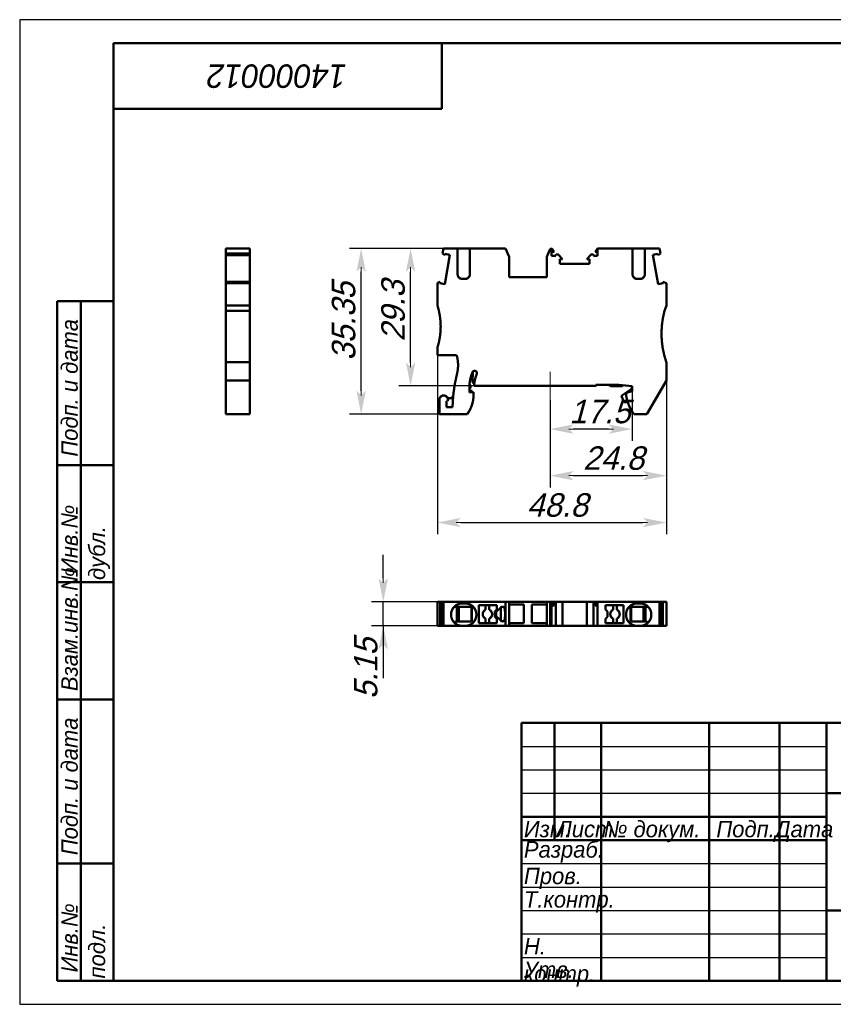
# Model space of a CAD drawing. Header units: millimetres. Extents: x 0 to 297, y 0 to 210.
# Tile 1 of 2: x 0 to 173, y 0 to 210. Entities that reach past the tile are written whole.
import ezdxf

# ---------------------------------------------------------------- set-up
doc = ezdxf.new("R2010")
doc.units = ezdxf.units.MM
doc.styles.add('TextStyle_1', font='T-FLEX Type A.TTF', dxfattribs={"oblique": 15, "height": 5})
doc.dimstyles.new('DIM_ST_1', dxfattribs={"dimtxt": 5, "dimasz": 5, "dimexe": 2.5, "dimexo": 0, "dimtad": 1, "dimrnd": 0.01, "dimdsep": 46, "dimtxsty": 'TextStyle_1', "dimblk": 'Arrow_3_C7_Status', "dimcen": 0.09, "dimclrd": 7, "dimclre": 7, "dimclrt": 7, "dimazin": 0, "dimtfac": 1, "dimtdec": 0, "dimtmove": 0, "dimatfit": 0, "dimldrblk": 'NONE', "dimfxl": 1, "dimtvp": 1, "dimtolj": 1, "dimarcsym": 0})
doc.dimstyles.new('DIM_ST_2', dxfattribs={"dimtxt": 5, "dimasz": 5, "dimexe": 2.5, "dimexo": 0, "dimtad": 1, "dimrnd": 0.01, "dimdsep": 46, "dimtxsty": 'TextStyle_1', "dimblk": 'Arrow_3_C7_Status', "dimcen": 0.09, "dimclrd": 7, "dimclre": 7, "dimclrt": 7, "dimazin": 0, "dimtfac": 1, "dimtdec": 0, "dimtmove": 0, "dimatfit": 0, "dimldrblk": 'NONE', "dimfxl": 1, "dimtvp": 1, "dimtolj": 1, "dimarcsym": 0})

# ---------------------------------------------------------------- blocks, each defined once
blk = doc.blocks.new('Arrow_3_C7_Status')
at = {"color": 7, "lineweight": 0, "flags": 128}
blk.add_lwpolyline([(-1, 0), (-0.8, 0)], dxfattribs=at)
at = {"color": 7}
blk.add_solid([(-1, -0.2), (0, 0), (-0.8, 0), (-1, 0.2)], dxfattribs=at)
blk = doc.blocks.new('*D5')
at = {"color": 7, "lineweight": -2}
for p, q in [((95.96, 161.21), (80.84, 161.21)), ((83.34, 136.91), (83.34, 156.21)), ((96.87, 131.91), (80.84, 131.91))]:
    blk.add_line(p, q, dxfattribs=at)
at = {"layer": 'Defpoints', "color": 0}
for p in [(83.34, 161.21), (95.96, 161.21), (96.87, 131.91)]:
    blk.add_point(p, dxfattribs=at)
at = {"color": 7, "lineweight": -2, "xscale": 5, "yscale": 5, "zscale": 5}
for p, rotation in [((83.34, 161.21), 90), ((83.34, 131.91), 270)]:
    blk.add_blockref('Arrow_3_C7_Status', p, dxfattribs=dict(at, rotation=rotation))
blk = doc.blocks.new('_None')
blk = doc.blocks.new('*D6')
at = {"color": 7, "lineweight": -2}
for p, q in [((137.86, 133.06), (137.86, 110.25)), ((113.06, 128.85), (113.06, 110.25)), ((118.06, 112.75), (132.86, 112.75))]:
    blk.add_line(p, q, dxfattribs=at)
at = {"layer": 'Defpoints', "color": 0}
for p in [(137.86, 133.06), (113.06, 128.85), (137.86, 112.75)]:
    blk.add_point(p, dxfattribs=at)
at = {"color": 7, "lineweight": -2, "xscale": 5, "yscale": 5, "zscale": 5, "rotation": 180}
blk.add_blockref('Arrow_3_C7_Status', (113.06, 112.75), dxfattribs=at)
at = {"color": 7, "lineweight": -2, "xscale": 5, "yscale": 5, "zscale": 5}
blk.add_blockref('Arrow_3_C7_Status', (137.86, 112.75), dxfattribs=at)
blk = doc.blocks.new('*D7')
at = {"color": 7, "lineweight": -2}
for p, q in [((89.06, 140.06), (89.06, 100.25)), ((137.86, 133.06), (137.86, 100.25)), ((94.06, 102.75), (132.86, 102.75))]:
    blk.add_line(p, q, dxfattribs=at)
at = {"layer": 'Defpoints', "color": 0}
for p in [(89.06, 140.06), (137.86, 133.06), (137.86, 102.75)]:
    blk.add_point(p, dxfattribs=at)
at = {"color": 7, "lineweight": -2, "xscale": 5, "yscale": 5, "zscale": 5}
for p, rotation in [((89.06, 102.75), 180), ((137.86, 102.75), 360)]:
    blk.add_blockref('Arrow_3_C7_Status', p, dxfattribs=dict(at, rotation=rotation))
blk = doc.blocks.new('*D8')
at = {"color": 7, "lineweight": -2}
for p, q in [((130.56, 131.86), (130.56, 120.18)), ((113.06, 128.85), (113.06, 120.18)), ((125.56, 122.68), (118.06, 122.68))]:
    blk.add_line(p, q, dxfattribs=at)
at = {"layer": 'Defpoints', "color": 0}
for p in [(130.56, 131.86), (113.06, 128.85), (113.06, 122.68)]:
    blk.add_point(p, dxfattribs=at)
at = {"color": 7, "lineweight": -2, "xscale": 5, "yscale": 5, "zscale": 5, "rotation": 180}
blk.add_blockref('Arrow_3_C7_Status', (113.06, 122.68), dxfattribs=at)
at = {"color": 7, "lineweight": -2, "xscale": 5, "yscale": 5, "zscale": 5}
blk.add_blockref('Arrow_3_C7_Status', (130.56, 122.68), dxfattribs=at)
blk = doc.blocks.new('*D9')
at = {"color": 7, "lineweight": -2}
for p, q in [((95.96, 161.21), (70.29, 161.21)), ((72.79, 130.86), (72.79, 156.21)), ((89.48, 125.86), (70.29, 125.86))]:
    blk.add_line(p, q, dxfattribs=at)
at = {"layer": 'Defpoints', "color": 0}
for p in [(72.79, 161.21), (95.96, 161.21), (89.48, 125.86)]:
    blk.add_point(p, dxfattribs=at)
at = {"color": 7, "lineweight": -2, "xscale": 5, "yscale": 5, "zscale": 5}
for p, rotation in [((72.79, 161.21), 90), ((72.79, 125.86), 270)]:
    blk.add_blockref('Arrow_3_C7_Status', p, dxfattribs=dict(at, rotation=rotation))
blk = doc.blocks.new('*D10')
at = {"color": 7, "lineweight": -2}
for p, q in [((77.51, 90.86), (77.51, 95.86)), ((90.34, 85.86), (75.01, 85.86)), ((77.51, 80.71), (77.51, 85.86)), ((90.34, 80.71), (75.01, 80.71)), ((77.51, 80.71), (77.51, 69.57)), ((77.51, 75.71), (77.51, 70.71))]:
    blk.add_line(p, q, dxfattribs=at)
at = {"layer": 'Defpoints', "color": 0}
for p in [(77.51, 85.86), (90.34, 85.86), (90.34, 80.71)]:
    blk.add_point(p, dxfattribs=at)
at = {"color": 7, "lineweight": -2, "xscale": 5, "yscale": 5, "zscale": 5}
for p, rotation in [((77.51, 85.86), 270), ((77.51, 80.71), 90)]:
    blk.add_blockref('Arrow_3_C7_Status', p, dxfattribs=dict(at, rotation=rotation))
blk = doc.blocks.new('_FR1Страница_1')
at = {"color": 7, "lineweight": 25, "flags": 128}
for points in [[(0, 210), (0, 0)], [(297, 210), (0, 210)], [(107, 55), (172, 55)], [(107, 50), (172, 50)], [(107, 45), (172, 45)], [(107, 30), (172, 30)], [(107, 25), (172, 25)], [(107, 20), (172, 20)], [(107, 15), (172, 15)], [(107, 10), (172, 10)], [(0, 0), (297, 0)]]:
    blk.add_lwpolyline(points, dxfattribs=at)
at = {"color": 7, "lineweight": 50, "flags": 128}
for points in [[(20, 5), (20, 205)], [(20, 205), (292, 205)], [(90, 191), (90, 205)], [(20, 191), (90, 191)], [(8, 5), (8, 150)], [(8, 150), (20, 150)], [(13, 150), (13, 5)], [(8, 115), (20, 115)], [(8, 90), (20, 90)], [(20, 65), (8, 65)], [(107, 5), (107, 60)], [(107, 60), (292, 60)], [(114, 60), (114, 35)], [(124, 60), (124, 5)], [(147, 60), (147, 5)], [(162, 60), (162, 5)], [(172, 60), (172, 5)], [(172, 45), (292, 45)], [(107, 40), (172, 40)], [(107, 35), (172, 35)], [(8, 30), (20, 30)], [(172, 20), (292, 20)], [(20, 5), (8, 5)], [(292, 5), (20, 5)]]:
    blk.add_lwpolyline(points, dxfattribs=at)
at = {"color": 7}
for s, insert, char_height, width, attachment_point, rotation in [('\\pl0.5;{\\fT-FLEX Type A|b0|i1;\\l14000012 \\P}', (55, 198), 5, 72.5, 5, 180), ('\\pl0.5;{\\fT-FLEX Type A|b0|i1;\\l Подп. и дата\\P}', (8.875, 115), 3.5, 36.75, 1, 90), ('\\pl0.5;{\\fT-FLEX Type A|b0|i1;\\l\\P}', (16.5, 132.5), 3.5, 36.75, 5, 90), ('\\pl0.5;{\\fT-FLEX Type A|b0|i1;\\l Инв.№ дубл.\\P}', (8.875, 90), 3.5, 26.75, 1, 90), ('\\pl0.5;{\\fT-FLEX Type A|b0|i1;\\l\\P}', (16.5, 102.5), 3.5, 26.75, 5, 90), ('\\pl0.5;{\\fT-FLEX Type A|b0|i1;\\l Взам.инв.№\\P}', (8.875, 65), 3.5, 26.75, 1, 90), ('\\pl0.5;{\\fT-FLEX Type A|b0|i1;\\l\\P}', (16.5, 77.5), 3.5, 26.75, 5, 90), ('\\pl0.5;{\\fT-FLEX Type A|b0|i1;\\l Подп. и дата\\P}', (8.875, 30), 3.5, 36.75, 1, 90), ('\\pl0.5;{\\fT-FLEX Type A|b0|i1;\\l\\P}', (16.5, 47.5), 3.5, 36.75, 5, 90), ('\\pl0.5;{\\fT-FLEX Type A|b0|i1;\\l Инв.№ подл.\\P}', (8.875, 5), 3.5, 26.75, 1, 90), ('\\pl0.5;{\\fT-FLEX Type A|b0|i1;\\l\\H0.857143x;\\P}', (16.5, 17.5), 3.5, 26.75, 5, 90)]:
    blk.add_mtext(s, dxfattribs=dict(at, insert=insert, char_height=char_height, width=width, attachment_point=attachment_point, rotation=rotation))
at = {"color": 7, "char_height": 3.5}
for s, insert, width, attachment_point in [('{\\fT-FLEX Type A|b0|i1;\\l\\P}', (110.5, 59.125), 8.75, 2), ('{\\fT-FLEX Type A|b0|i1;\\l\\P}', (114, 59.125), 11.75, 1), ('{\\fT-FLEX Type A|b0|i1;\\l \\P}', (124, 59.125), 24.75, 1), ('{\\fT-FLEX Type A|b0|i1;\\l\\P}', (162, 59.125), 11.75, 1), ('{\\fT-FLEX Type A|b0|i1;\\l\\fT-FLEX Type A|b0|i0;\\P}', (110.5, 54.125), 8.75, 2), ('{\\fT-FLEX Type A|b0|i1;\\l\\P}', (114, 54.125), 11.75, 1), ('{\\fT-FLEX Type A|b0|i1;\\l \\P}', (124, 54.125), 24.75, 1), ('{\\fT-FLEX Type A|b0|i1;\\l\\P}', (162, 54.125), 11.75, 1), ('{\\fT-FLEX Type A|b0|i1;\\l\\P}', (110.5, 49.125), 8.75, 2), ('{\\fT-FLEX Type A|b0|i1;\\l\\P}', (114, 49.125), 11.75, 1), ('{\\fT-FLEX Type A|b0|i1;\\l \\P}', (124, 49.125), 24.75, 1), ('{\\fT-FLEX Type A|b0|i1;\\l\\P}', (162, 49.125), 11.75, 1), ('{\\fT-FLEX Type A|b0|i1;\\l \\P}', (110.5, 44.125), 8.75, 2), ('{\\fT-FLEX Type A|b0|i1;\\l\\P}', (114, 44.125), 11.75, 1), ('{\\fT-FLEX Type A|b0|i1;\\l \\P}', (124, 44.125), 24.75, 1), ('{\\fT-FLEX Type A|b0|i1;\\l\\P}', (162, 44.125), 11.75, 1), ('\\pl0.5;{\\fT-FLEX Type A|b0|i1;\\lИзм.\\H0.857143x;\\P}', (107, 39.125), 8.75, 1), ('\\pl0.5;{\\fT-FLEX Type A|b0|i1;\\lЛист\\fT-FLEX Type A|b0|i0;\\H0.857143x;\\P}', (114, 39.125), 11.75, 1), ('\\pl0.5;{\\fT-FLEX Type A|b0|i1;\\l№ докум.\\P}', (124, 39.125), 24.75, 1), ('\\pl0.5;{\\fT-FLEX Type A|b0|i1;\\lПодп.\\P}', (154.5, 39.125), 16.75, 2), ('\\pl0.5;{\\fT-FLEX Type A|b0|i1;\\lДата\\fT-FLEX Type A|b0|i0;\\H0.857143x;\\P}', (167, 39.125), 11.75, 2), ('\\pl0.5;{\\fT-FLEX Type A|b0|i1;\\lРазраб.\\P}', (107, 32.5), 18.75, 4), ('\\pl0.5;{\\fT-FLEX Type A|b0|i1;\\l\\P}', (124, 34.125), 24.75, 1), ('\\pl0.5;{\\fT-FLEX Type A|b0|i1;\\l\\H0.857143x;\\P}', (162, 34.125), 11.75, 1), ('\\pl0.5;{\\fT-FLEX Type A|b0|i1;\\lПров.\\P}', (107, 29.125), 18.75, 1), ('\\pl0.5;{\\fT-FLEX Type A|b0|i1;\\l\\P}', (124, 29.125), 24.75, 1), ('\\pl0.5;{\\fT-FLEX Type A|b0|i1;\\l\\P}', (162, 29.125), 11.75, 1), ('\\pl0.5;{\\fT-FLEX Type A|b0|i1;\\lТ.контр.\\P}', (107, 24.125), 18.75, 1), ('\\pl0.5;{\\fT-FLEX Type A|b0|i1;\\l\\P}', (124, 24.125), 24.75, 1), ('\\pl0.5;{\\fT-FLEX Type A|b0|i1;\\l\\H0.857143x;\\P}', (162, 24.125), 11.75, 1), ('\\pl0.5;{\\fT-FLEX Type A|b0|i1;\\l\\P}', (107, 19.125), 18.75, 1), ('\\pl0.5;{\\fT-FLEX Type A|b0|i1;\\l\\P}', (124, 19.125), 24.75, 1), ('\\pl0.5;{\\fT-FLEX Type A|b0|i1;\\l\\P}', (162, 19.125), 11.75, 1), ('\\pl0.5;{\\fT-FLEX Type A|b0|i1;\\lН. контр.\\P}', (107, 14.125), 18.75, 1), ('\\pl0.5;{\\fT-FLEX Type A|b0|i1;\\l\\P}', (124, 14.125), 24.75, 1), ('\\pl0.5;{\\fT-FLEX Type A|b0|i1;\\l\\H0.857143x;\\P}', (162, 14.125), 11.75, 1), ('\\pl0.5;{\\fT-FLEX Type A|b0|i1;\\lУтв.\\P}', (107, 9.125), 18.75, 1), ('\\pl0.5;{\\fT-FLEX Type A|b0|i1;\\l\\P}', (124, 9.125), 24.75, 1), ('\\pl0.5;{\\fT-FLEX Type A|b0|i1;\\l\\H0.857143x;\\P}', (162, 9.125), 11.75, 1)]:
    blk.add_mtext(s, dxfattribs=dict(at, insert=insert, width=width, attachment_point=attachment_point))
blk = doc.blocks.new('Страница_1')
at = {"color": 7, "lineweight": 50, "flags": 128}
for points in [[(43.911, 161.206), (43.911, 160.155)], [(43.911, 161.206), (49.061, 161.206)], [(43.911, 160.155), (43.911, 159.761)], [(43.911, 160.155), (49.061, 160.155)], [(43.911, 159.761), (49.061, 159.761)], [(43.911, 154.073), (43.911, 159.757)], [(49.061, 161.206), (49.061, 160.155)], [(49.061, 160.155), (49.061, 159.761)], [(49.061, 154.073), (49.061, 159.757)], [(90.149, 160.15), (90.335, 161.206)], [(90.149, 160.15), (90.612, 159.761)], [(90.335, 161.206), (93.361, 161.206)], [(90.612, 159.761), (90.66, 160.03)], [(91.714, 159.844), (90.615, 153.615)], [(90.66, 160.03), (91.714, 159.844)], [(93.361, 161.206), (93.361, 155.706)], [(93.389, 161.206), (94.361, 161.206)], [(94.961, 161.206), (94.361, 161.206)], [(94.961, 161.206), (95.933, 161.206)], [(95.961, 161.206), (103.6, 161.206)], [(95.961, 155.706), (95.961, 161.206)], [(104.361, 159.406), (103.6, 161.206)], [(113.08, 161.106), (112.361, 159.406)], [(113.08, 161.106), (113.411, 161.106)], [(113.411, 161.106), (113.513, 161.106)], [(113.411, 161.106), (113.411, 159.656)], [(113.968, 160.456), (113.411, 160.456)], [(113.411, 159.656), (114.321, 159.656)], [(113.513, 161.106), (113.968, 160.456)], [(115.745, 158.956), (114.833, 159.868)], [(120.877, 158.956), (121.789, 159.868)], [(122.302, 159.656), (123.211, 159.656)], [(122.655, 160.456), (123.18, 161.206)], [(123.211, 160.456), (122.655, 160.456)], [(123.18, 161.206), (123.211, 161.206)], [(130.661, 161.206), (123.211, 161.206)], [(123.211, 161.206), (123.211, 159.656)], [(130.661, 155.706), (130.661, 161.206)], [(131.661, 161.206), (130.689, 161.206)], [(131.661, 161.206), (132.261, 161.206)], [(132.261, 161.206), (133.233, 161.206)], [(136.393, 161.206), (133.261, 161.206)], [(133.261, 161.206), (133.261, 155.706)], [(136.063, 160.03), (135.009, 159.844)], [(136.107, 153.615), (135.009, 159.844)], [(136.11, 159.761), (136.063, 160.03)], [(136.579, 160.155), (136.11, 159.761)], [(136.393, 161.206), (136.579, 160.155)], [(104.361, 159.406), (104.361, 155.106)], [(112.361, 155.106), (112.361, 159.406)], [(115.136, 158.956), (115.136, 157.906)], [(115.745, 158.956), (115.136, 158.956)], [(121.486, 157.906), (115.136, 157.906)], [(121.486, 158.956), (120.877, 158.956)], [(121.486, 157.906), (121.486, 158.956)], [(43.911, 154.069), (49.061, 154.069)], [(43.911, 153.797), (43.911, 154.069)], [(43.911, 149.056), (43.911, 153.797)], [(43.911, 153.797), (49.061, 153.797)], [(49.061, 153.797), (49.061, 154.069)], [(49.061, 149.056), (49.061, 153.797)], [(89.609, 154.069), (89.061, 153.87)], [(89.061, 153.87), (89.061, 149.056)], [(89.561, 153.801), (89.609, 154.069)], [(90.615, 153.615), (89.561, 153.801)], [(94.961, 154.706), (94.361, 154.706)], [(94.961, 154.706), (94.361, 154.706)], [(112.361, 155.106), (104.361, 155.106)], [(132.261, 154.706), (131.661, 154.706)], [(136.107, 153.615), (137.161, 153.801)], [(137.161, 153.801), (137.114, 154.069)], [(137.861, 153.797), (137.114, 154.069)], [(137.861, 149.056), (137.861, 153.797)], [(49.061, 149.056), (43.911, 149.056)], [(43.911, 147.926), (43.911, 149.056)], [(43.911, 147.926), (43.911, 136.942)], [(43.911, 147.926), (49.061, 147.926)], [(49.061, 147.926), (49.061, 149.056)], [(49.061, 147.926), (49.061, 136.942)], [(137.474, 147.926), (137.861, 149.056)], [(49.061, 146.753), (49.061, 146.553)], [(49.061, 145.731), (49.061, 145.5)], [(89.061, 140.056), (89.061, 138.456)], [(49.061, 136.942), (43.911, 136.942)], [(43.911, 136.942), (43.911, 133.056)], [(49.061, 136.942), (49.061, 133.056)], [(93.154, 138.456), (89.061, 138.456)], [(137.861, 136.942), (137.861, 133.056)], [(96.546, 132.709), (96.601, 134.927)], [(43.911, 133.056), (43.911, 125.856)], [(49.061, 133.056), (43.911, 133.056)], [(49.061, 133.056), (49.061, 125.856)], [(96.9, 132.305), (96.546, 132.709)], [(137.861, 133.056), (133.718, 125.856)], [(95.861, 130.477), (95.861, 131.556)], [(96.761, 130.556), (95.861, 130.477)], [(95.89, 132.245), (96.08, 132.028)], [(95.928, 131.259), (96.095, 131.458)], [(96.361, 130.878), (96.046, 130.933)], [(96.08, 132.028), (96.095, 131.458)], [(96.361, 130.878), (96.361, 130.521)], [(96.761, 130), (96.761, 130.556)], [(122.793, 131.906), (96.87, 131.906)], [(127.704, 132.106), (122.855, 132.106)], [(125.961, 131.856), (125.528, 132.106)], [(125.961, 131.856), (128.436, 131.856)], [(130.561, 131.856), (127.704, 132.106)], [(130.325, 131.223), (128.3, 129.805)], [(128.436, 131.856), (128.716, 132.017)], [(129.261, 130.408), (130.561, 130.756)], [(129.261, 129.956), (129.261, 130.408)], [(130.506, 131.861), (130.531, 131.72)], [(130.561, 130.756), (130.561, 131.856)], [(89.481, 128.956), (89.488, 129.066)], [(89.481, 128.956), (89.481, 125.856)], [(91.23, 128.656), (90.981, 128.656)], [(90.981, 128.656), (90.981, 127.356)], [(91.018, 129.592), (91.15, 129.46)], [(128.797, 128.438), (128.3, 129.805)], [(90.981, 127.356), (92.269, 127.356)], [(49.061, 125.856), (43.911, 125.856)], [(95.403, 125.856), (89.481, 125.856)], [(133.718, 125.856), (130.92, 125.856)], [(89.609, 85.856), (89.061, 85.856)], [(89.061, 80.706), (89.061, 85.856)], [(89.609, 80.706), (89.609, 85.856)], [(90.145, 85.856), (89.613, 85.856)], [(90.149, 80.706), (90.149, 85.856)], [(90.149, 85.856), (90.335, 85.856)], [(90.335, 80.706), (90.335, 85.856)], [(90.335, 85.856), (103.6, 85.856)], [(92.711, 84.756), (92.664, 84.803)], [(92.711, 84.756), (94.961, 84.756)], [(93.211, 84.756), (93.211, 81.668)], [(93.361, 81.664), (93.361, 84.756)], [(93.611, 81.658), (93.611, 84.756)], [(94.961, 85.506), (94.361, 85.506)], [(94.961, 84.756), (96.389, 84.756)], [(96.29, 84.756), (96.29, 81.615)], [(101.711, 85.106), (97.911, 85.106)], [(97.911, 85.106), (97.911, 81.306)], [(99.311, 84.123), (99.311, 85.106)], [(100.111, 85.106), (100.111, 84.123)], [(101.311, 83.806), (101.711, 84.206)], [(102.558, 84.635), (101.611, 83.688)], [(101.711, 84.206), (101.711, 85.106)], [(102.578, 81.808), (102.578, 84.654)], [(103.513, 83.231), (103.409, 84.328)], [(103.6, 80.706), (103.6, 85.856)], [(104.361, 85.856), (103.6, 85.856)], [(104.361, 85.856), (104.361, 80.706)], [(112.361, 85.856), (104.361, 85.856)], [(107.511, 85.281), (104.361, 85.281)], [(107.511, 81.281), (107.511, 85.281)], [(112.361, 85.281), (109.211, 85.281)], [(109.211, 85.281), (109.211, 81.281)], [(113.08, 85.856), (112.361, 85.856)], [(112.361, 85.856), (112.361, 80.706)], [(113.08, 80.706), (113.08, 85.856)], [(113.08, 85.856), (113.513, 85.856)], [(113.411, 80.706), (113.411, 85.056)], [(113.411, 85.056), (113.513, 85.056)], [(113.513, 85.056), (113.513, 85.856)], [(113.968, 85.856), (113.513, 85.856)], [(113.513, 85.056), (113.968, 85.056)], [(113.968, 85.056), (113.968, 85.856)], [(113.972, 85.856), (114.321, 85.856)], [(114.833, 85.856), (114.321, 85.856)], [(114.321, 85.856), (114.321, 80.706)], [(115.745, 85.856), (114.833, 85.856)], [(115.745, 80.706), (115.745, 85.856)], [(115.749, 85.856), (120.873, 85.856)], [(120.877, 85.856), (120.877, 80.706)], [(120.877, 85.856), (121.789, 85.856)], [(121.789, 85.856), (122.302, 85.856)], [(122.302, 85.856), (122.65, 85.856)], [(122.302, 80.706), (122.302, 85.856)], [(123.18, 85.856), (122.655, 85.856)], [(122.655, 85.056), (122.655, 85.856)], [(122.655, 85.056), (123.18, 85.056)], [(136.393, 85.856), (123.18, 85.856)], [(123.18, 85.056), (123.18, 85.856)], [(123.18, 85.056), (123.211, 85.056)], [(123.211, 85.056), (123.211, 80.706)], [(128.711, 85.106), (124.911, 85.106)], [(124.911, 85.106), (124.911, 84.206)], [(124.911, 84.206), (125.311, 83.806)], [(126.511, 84.123), (126.511, 85.106)], [(127.311, 85.106), (127.311, 84.123)], [(128.711, 81.306), (128.711, 85.106)], [(130.233, 84.756), (131.661, 84.756)], [(130.332, 81.615), (130.332, 84.756)], [(131.661, 85.506), (132.261, 85.506)], [(131.661, 84.756), (133.911, 84.756)], [(133.011, 81.658), (133.011, 84.756)], [(133.261, 81.664), (133.261, 84.756)], [(133.411, 84.756), (133.411, 81.668)], [(133.911, 84.756), (133.958, 84.803)], [(136.393, 80.706), (136.393, 85.856)], [(136.393, 85.856), (136.579, 85.856)], [(136.579, 80.706), (136.579, 85.856)], [(136.583, 85.856), (137.109, 85.856)], [(137.114, 80.706), (137.114, 85.856)], [(137.861, 85.856), (137.114, 85.856)], [(137.861, 80.706), (137.861, 85.856)], [(99.311, 81.306), (99.311, 82.29)], [(100.111, 82.29), (100.111, 81.306)], [(101.311, 82.606), (101.311, 83.806)], [(101.711, 82.206), (101.311, 82.606)], [(101.611, 83.688), (101.611, 82.774)], [(101.611, 82.774), (102.558, 81.827)], [(101.711, 81.306), (101.711, 82.206)], [(103.409, 82.134), (103.513, 83.231)], [(125.311, 82.606), (124.911, 82.206)], [(124.911, 82.206), (124.911, 81.306)], [(125.311, 83.806), (125.311, 82.606)], [(126.511, 81.306), (126.511, 82.29)], [(127.311, 82.29), (127.311, 81.306)], [(89.609, 80.706), (89.061, 80.706)], [(90.145, 80.706), (89.613, 80.706)], [(90.149, 80.706), (90.335, 80.706)], [(90.335, 80.706), (93.361, 80.706)], [(92.664, 81.409), (92.928, 81.673)], [(94.961, 81.638), (92.928, 81.673)], [(93.361, 80.924), (93.361, 80.706)], [(93.361, 80.706), (94.361, 80.706)], [(94.961, 80.706), (94.361, 80.706)], [(95.961, 80.706), (94.961, 80.706)], [(95.961, 80.706), (95.961, 80.924)], [(95.961, 80.706), (103.6, 80.706)], [(97.911, 81.306), (101.711, 81.306)], [(104.361, 80.706), (103.6, 80.706)], [(104.361, 81.281), (107.511, 81.281)], [(112.361, 80.706), (104.361, 80.706)], [(109.211, 81.281), (112.361, 81.281)], [(113.08, 80.706), (112.361, 80.706)], [(113.08, 80.706), (113.411, 80.706)], [(113.411, 80.706), (114.321, 80.706)], [(114.833, 80.706), (114.321, 80.706)], [(115.745, 80.706), (114.833, 80.706)], [(120.873, 80.706), (115.749, 80.706)], [(120.877, 80.706), (121.789, 80.706)], [(121.789, 80.706), (122.302, 80.706)], [(122.302, 80.706), (123.211, 80.706)], [(130.661, 80.706), (123.211, 80.706)], [(124.911, 81.306), (128.711, 81.306)], [(130.661, 80.706), (130.661, 80.924)], [(130.661, 80.706), (131.661, 80.706)], [(133.694, 81.673), (131.661, 81.638)], [(132.261, 80.706), (131.661, 80.706)], [(133.261, 80.706), (132.261, 80.706)], [(133.261, 80.924), (133.261, 80.706)], [(136.393, 80.706), (133.261, 80.706)], [(133.958, 81.409), (133.694, 81.673)], [(136.393, 80.706), (136.579, 80.706)], [(136.583, 80.706), (137.109, 80.706)], [(137.861, 80.706), (137.114, 80.706)]]:
    blk.add_lwpolyline(points, dxfattribs=at)
at = {"color": 7, "linetype": 'Continuous', "lineweight": 50, "const_width": 0.5}
for points in [[(114.833, 159.868, 0.6681786), (114.321, 159.656, 0.6681786)], [(122.302, 159.656, 0.6681786), (121.789, 159.868, 0.6681786)], [(93.361, 155.706, 0.4142136), (94.361, 154.706, 0.4142136)], [(94.961, 154.706, 0.4142136), (95.961, 155.706, 0.4142136)], [(130.661, 155.706, 0.4142136), (131.661, 154.706, 0.4142136)], [(132.261, 154.706, 0.4142136), (133.261, 155.706, 0.4142136)], [(89.752, 144.556, 0.0763208), (89.061, 149.056, 0.0763208)], [(137.474, 147.926, 0.1519408), (137.861, 136.942, 0.1519408)], [(89.061, 140.056, 0.0763208), (89.752, 144.556, 0.0763208)], [(93.461, 136.331, 0.0719509), (93.154, 138.456, 0.0719509)], [(93.234, 134.498, 0.0617807), (93.461, 136.331, 0.0617807)], [(93.234, 134.498, 0.0563095), (92.269, 127.356, 0.0563095)], [(96.52, 134.796, 0.1005988), (95.861, 131.556, 0.1005988)], [(97.48, 134.601, 0.8171921), (96.52, 134.796, 0.8171921)], [(97.44, 134.406, 0.0885006), (96.87, 131.906, 0.0885006)], [(97.44, 134.406, 0.1005988), (97.48, 134.601, 0.1005988)], [(122.793, 131.906, 0.282349), (122.855, 132.106, 0.282349)], [(95.403, 125.856, 0.1597012), (96.761, 130, 0.1597012)], [(95.928, 131.259, 0.1763267), (95.881, 131.13, 0.1763267)], [(95.881, 131.13, 0.3639703), (96.046, 130.933, 0.3639703)], [(129.261, 129.956, 0.1180133), (130.92, 125.856, 0.1180133)], [(130.325, 131.223, 0.2914734), (130.531, 131.72, 0.2914734)], [(91.23, 128.656, 1.1152146), (89.488, 129.066, 1.1152146)], [(91.15, 129.46, 0.4724309), (92.304, 129.572, 0.4724309)], [(92.304, 129.572, 0.1228945), (92.427, 129.914, 0.1228945)], [(128.797, 128.438, 0.0403418), (129.601, 128.496, 0.0403418)], [(94.361, 85.506, 0.4142136), (91.961, 83.106, 0.4142136)], [(97.361, 83.106, 0.4142136), (94.961, 85.506, 0.4142136)], [(96.389, 84.756, 0.0029089), (96.378, 83.106, 0.0029089)], [(99.311, 84.123, 0.2982166), (98.711, 83.206, 0.2982166)], [(100.111, 82.29, 0.6546537), (100.111, 84.123, 0.6546537)], [(103.409, 84.328, 0.6343725), (102.558, 84.635, 0.6343725)], [(126.511, 84.123, 0.6546537), (126.511, 82.29, 0.6546537)], [(127.911, 83.206, 0.2982166), (127.311, 84.123, 0.2982166)], [(131.661, 85.506, 0.4142135), (129.261, 83.106, 0.4142135)], [(130.245, 83.106, 0.0029088), (130.233, 84.756, 0.0029088)], [(133.261, 80.924, 0.8052835), (132.261, 85.506, 0.8052835)], [(91.961, 83.106, 0.2932528), (93.361, 80.924, 0.2932528)], [(95.961, 80.924, 0.2932528), (97.361, 83.106, 0.2932528)], [(96.378, 83.106, 0.0027904), (96.388, 81.614, 0.0027904)], [(98.711, 83.206, 0.2982166), (99.311, 82.29, 0.2982166)], [(102.558, 81.827, 0.6343725), (103.409, 82.134, 0.6343725)], [(127.311, 82.29, 0.2982166), (127.911, 83.206, 0.2982166)], [(129.261, 83.106, 0.2932527), (130.661, 80.924, 0.2932527)], [(130.235, 81.614, 0.0027904), (130.245, 83.106, 0.0027904)], [(93.361, 80.924, 0.1078592), (94.361, 80.706, 0.1078592)], [(94.961, 81.638, 0.0002519), (96.388, 81.614, 0.0002519)], [(94.961, 80.706, 0.1078592), (95.961, 80.924, 0.1078592)], [(130.235, 81.614, 0.0002519), (131.661, 81.638, 0.0002519)], [(130.661, 80.924, 0.1077682), (131.661, 80.706, 0.1077682)], [(132.261, 80.706, 0.1077682), (133.261, 80.924, 0.1077682)]]:
    blk.add_lwpolyline(points, format="xyb", dxfattribs=at)
at = {"color": 7, "lineweight": 18, "flags": 128}
blk.add_lwpolyline([(113.061, 134.891), (113.061, 128.851)], dxfattribs=at)
blk.add_lwpolyline([(113.061, 134.891), (113.061, 128.851)], dxfattribs=at)
blk.add_blockref('_FR1Страница_1', (0, 0))
at = {"color": 7, "style": 'TextStyle_1', "oblique": 15}
for s, p in [('35.35', (71.541, 137.276)), ('29.3', (82.091, 141.376)), ('5.15', (76.261, 65.101))]:
    blk.add_text(s, height=5, rotation=90, dxfattribs=at).set_placement(p)
for s, p in [('17.5', (117.166, 123.931)), ('24.8', (120.104, 114.001)), ('48.8', (108.104, 104.001))]:
    blk.add_text(s, height=5, dxfattribs=at).set_placement(p)
for base, p1, p2, angle, dimstyle, picture, middle in [((72.791, 161.206), (89.481, 125.856), (95.961, 161.206), 90, 'DIM_ST_1', '*D9', (72.791, 143.531)), ((83.341, 161.206), (96.87, 131.906), (95.961, 161.206), 90, 'DIM_ST_1', '*D5', (83.341, 146.556)), ((113.061, 122.681), (130.561, 131.856), (113.061, 128.851), 180, 'DIM_ST_2', '*D8', (121.811, 122.681)), ((77.511, 85.856), (90.335, 80.706), (90.335, 85.856), 90, 'DIM_ST_1', '*D10', (77.511, 69.569))]:
    dim = blk.add_linear_dim(base=base, p1=p1, p2=p2, angle=angle, text=' ', dimstyle=dimstyle)
    dim.commit()
    dim.dimension.update_dxf_attribs({"geometry": picture, "text_midpoint": middle, "dimtype": 160})
for base, p1, dimstyle, picture, middle in [((137.861, 102.751), (89.061, 140.056), 'DIM_ST_2', '*D7', (113.461, 102.751)), ((137.861, 112.751), (113.061, 128.851), 'DIM_ST_1', '*D6', (125.461, 112.751))]:
    dim = blk.add_linear_dim(base=base, p1=p1, p2=(137.861, 133.056), text=' ', dimstyle=dimstyle)
    dim.commit()
    dim.dimension.update_dxf_attribs({"geometry": picture, "text_midpoint": middle, "dimtype": 160})

msp = doc.modelspace()

# ---------------------------------------------------------------- block references
msp.add_blockref('Страница_1', (0, 0))

doc.saveas('drawing.dxf')
